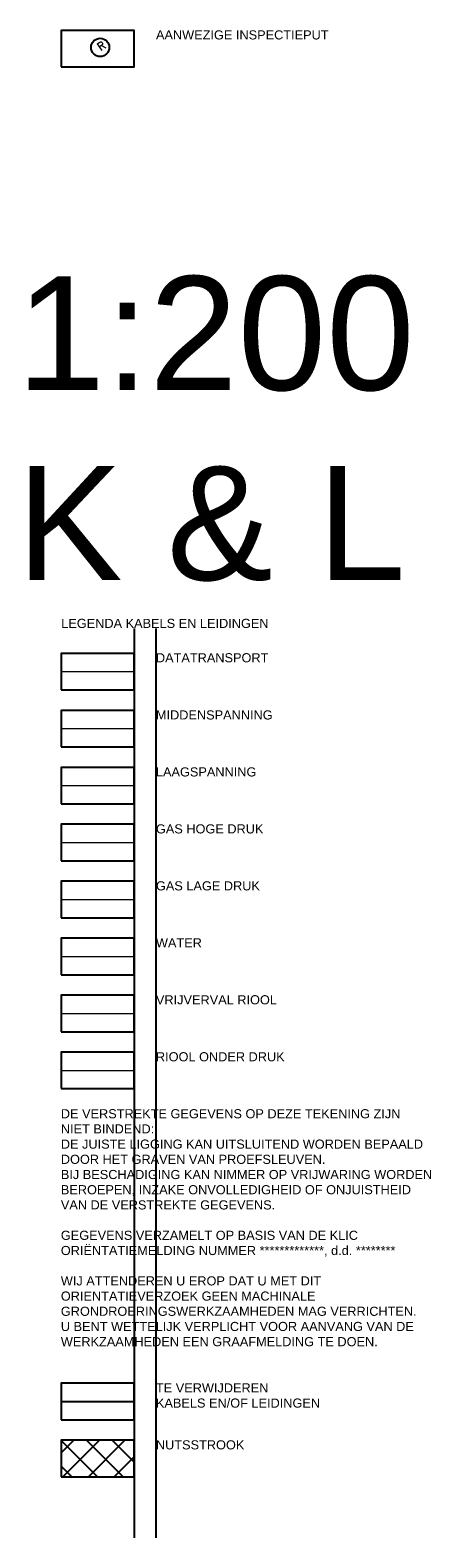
# Model space of a CAD drawing. Header units: metres. Extents: x 252743 to 254903, y 592696 to 593766.
# Tile 123 of 174: x 254191 to 254208, y 593328 to 593394. Entities that reach past the tile are written whole.
import ezdxf
from ezdxf.lldxf.tags import DXFTag

# ---------------------------------------------------------------- set-up
doc = ezdxf.new("R2010")
doc.units = ezdxf.units.M
doc.linetypes.add('RI-OVERIG', pattern=[17, 5, -2, 2, -2, 0, -2, 2, -2])
doc.layers.add('ALGEMEEN HULP', color=6, linetype='Continuous', plot=False)
for name, color, linetype in [('ALGEMEEN LEGENDA 200', 7, 'Continuous'), ('ALGEMEEN LEGENDA 500', 7, 'Continuous'), ('ALGEMEEN TEKST 200', 7, 'Continuous'), ('B-RI-INSPECTIEPUT', 8, 'Continuous'), ('N-KL-NUTSSTROOK', 10, 'Continuous'), ('V-KL', 8, 'OPBRKRIOOL')]:
    doc.layers.add(name, color=color, linetype=linetype)
for name, color, linetype, lineweight in [('B-KL-DATAKABEL', 90, 'KL-DATA-N', 18), ('B-KL-GAS-HOGEDRUK', 30, 'KL-GAS-HD-N', 18), ('B-KL-GAS-LAGEDRUK', 50, 'KL-GAS-LD-N', 18), ('B-KL-LAAGSPANNINGSKABEL', 190, 'KL-LS-N', 18), ('B-KL-MIDDENSPANNINGSKABEL', 130, 'KL-MS-N', 18), ('B-KL-WATER', 170, 'KL-WATER-N', 18), ('B-RI-PERSRIOOL', 210, 'RI-PERS', 18), ('B-RI-VRIJVERVALRIOOL', 210, 'RI-OVERIG', 18)]:
    doc.layers.add(name, color=color, linetype=linetype, lineweight=lineweight)
doc.layers.get('0').freeze()
doc.styles.add('B_STANDARD 200', font='txt.shx', dxfattribs={"height": 0.36})
doc.styles.add('N_STANDARD 200', font='arial.ttf', dxfattribs={"height": 0.4})
doc.styles.get("Standard").update_dxf_attribs({"font": 'simplex.shx'})
tags = doc.linetypes.add('KL-DATA-N', pattern='A,4,-1,[101,NLCS.SHX,S=0.5,R=0,X=0,Y=0],-1,4,-1,["D",Standard,S=1,R=0,X=-0.25,Y=-0.5],-1.5', length=12.5).pattern_tags.tags
tags[18] = DXFTag(74, 10)
tags = doc.linetypes.add('KL-GAS-HD-N', pattern='A,4,-1,[69,NLCS.SHX,S=0.5,R=0,X=0,Y=0],-1,4,-1,["H",Standard,S=1,R=0,X=0,Y=-0.5],-2', length=13).pattern_tags.tags
tags[18] = DXFTag(74, 10)
tags = doc.linetypes.add('KL-GAS-LD-N', pattern='A,4,-1,[69,NLCS.SHX,S=0.5,R=0,X=0,Y=0],-1,4,-1,["L",Standard,S=1,R=0,X=0.25,Y=-0.5],-2', length=13).pattern_tags.tags
tags[18] = DXFTag(74, 10)
tags = doc.linetypes.add('KL-LS-N', pattern='A,4,-1,[103,NLCS.SHX,S=0.75,R=0,X=0,Y=0],-1,4,-1,["L",Standard,S=1,R=0,X=0,Y=-0.5],-2', length=13).pattern_tags.tags
tags[18] = DXFTag(74, 10)
tags = doc.linetypes.add('KL-MS-N', pattern='A,4,-1,[103,NLCS.SHX,S=0.75,R=0,X=0,Y=0],-1,4,-1,["M",Standard,S=1,R=0,X=0,Y=-0.5],-2', length=13).pattern_tags.tags
tags[18] = DXFTag(74, 10)
doc.linetypes.add('KL-WATER-N', pattern='A,7,-0.5,[168,NLCS.SHX,S=0.75,R=0,X=0.75,Y=0],-2', length=9.5)
doc.linetypes.add('OPBRKRIOOL', pattern='A,1e-05,-1,["//",Standard,S=1,R=0,X=-0.1,Y=-0.5],-2', length=3.00001)
tags = doc.linetypes.add('RI-PERS', pattern='A,7,-2,["P",Standard,S=1.8,R=0,X=-0.5,Y=-0.9],-2,7,-2,[102,NLCS.SHX,S=1,R=180,X=0,Y=0],-2', length=22).pattern_tags.tags
tags[6] = DXFTag(74, 10)

# ---------------------------------------------------------------- blocks, each defined once
blk = doc.blocks.new('INSPECTIEPUT BESTAAND')
at = {"linetype": 'Continuous'}
blk.add_circle((0, 0), 0.4, dxfattribs=at)
at = {"ltscale": 0.4, "style": 'B_STANDARD 200'}
blk.add_text('R', height=0.35, rotation=34.14265, dxfattribs=at).set_placement((0.02, -0.164))

msp = doc.modelspace()

# ---------------------------------------------------------------- hatches: boundary and pattern name
at = {"layer": 'N-KL-NUTSSTROOK'}
h = msp.add_hatch(dxfattribs=at)
h.set_pattern_fill('ANSI37', color=256, scale=0.25)
h.set_pattern_definition([(45, (254033.7232, 593346.01146), (-0.561266, 0.561266), []), (135, (254033.7232, 593346.01146), (-0.561266, -0.561266), [])])
h.paths.add_polyline_path([(254192.292, 593330.662), (254195.492, 593330.662), (254195.492, 593332.262), (254192.292, 593332.262)])

# ---------------------------------------------------------------- linework, layer by layer
at = {"layer": 'ALGEMEEN HULP'}
for p, q in [((254195.492, 593367.883), (254195.492, 593327.981)), ((254196.45, 593367.883), (254196.45, 593327.981))]:
    msp.add_line(p, q, dxfattribs=at)
at = {"layer": 'ALGEMEEN LEGENDA 200'}
for points in [[(254192.292, 593392.533), (254195.492, 593392.533), (254195.492, 593394.133), (254192.292, 593394.133)], [(254192.292, 593365.192), (254195.492, 593365.192), (254195.492, 593366.792), (254192.292, 593366.792)], [(254192.292, 593362.692), (254195.492, 593362.692), (254195.492, 593364.292), (254192.292, 593364.292)], [(254192.292, 593360.192), (254195.492, 593360.192), (254195.492, 593361.792), (254192.292, 593361.792)], [(254192.292, 593357.692), (254195.492, 593357.692), (254195.492, 593359.292), (254192.292, 593359.292)], [(254192.292, 593355.192), (254195.492, 593355.192), (254195.492, 593356.792), (254192.292, 593356.792)], [(254192.292, 593352.692), (254195.492, 593352.692), (254195.492, 593354.292), (254192.292, 593354.292)], [(254192.292, 593350.192), (254195.492, 593350.192), (254195.492, 593351.792), (254192.292, 593351.792)], [(254192.292, 593347.692), (254195.492, 593347.692), (254195.492, 593349.292), (254192.292, 593349.292)], [(254192.292, 593333.162), (254195.492, 593333.162), (254195.492, 593334.762), (254192.292, 593334.762)], [(254192.292, 593330.662), (254195.492, 593330.662), (254195.492, 593332.262), (254192.292, 593332.262)]]:
    msp.add_lwpolyline(points, close=True, dxfattribs=at)
at = {"layer": 'B-KL-DATAKABEL'}
msp.add_line((254192.292, 593365.992), (254195.492, 593365.992), dxfattribs=at)
at = {"layer": 'B-KL-GAS-HOGEDRUK'}
msp.add_line((254192.292, 593358.492), (254195.492, 593358.492), dxfattribs=at)
at = {"layer": 'B-KL-GAS-LAGEDRUK'}
msp.add_line((254192.292, 593355.992), (254195.492, 593355.992), dxfattribs=at)
at = {"layer": 'B-KL-LAAGSPANNINGSKABEL'}
msp.add_line((254192.292, 593360.992), (254195.492, 593360.992), dxfattribs=at)
at = {"layer": 'B-KL-MIDDENSPANNINGSKABEL'}
msp.add_line((254192.292, 593363.492), (254195.492, 593363.492), dxfattribs=at)
at = {"layer": 'B-KL-WATER'}
msp.add_line((254192.292, 593353.492), (254195.492, 593353.492), dxfattribs=at)
at = {"layer": 'B-RI-PERSRIOOL', "ltscale": 0.5}
msp.add_line((254192.292, 593348.492), (254195.492, 593348.492), dxfattribs=at)
at = {"layer": 'B-RI-VRIJVERVALRIOOL'}
msp.add_line((254192.292, 593350.992), (254195.492, 593350.992), dxfattribs=at)
at = {"layer": 'V-KL', "ltscale": 2}
msp.add_line((254192.292, 593333.962), (254195.492, 593333.962), dxfattribs=at)

# ---------------------------------------------------------------- block references
at = {"layer": 'B-RI-INSPECTIEPUT', "linetype": 'Continuous'}
msp.add_blockref('INSPECTIEPUT BESTAAND', (254194.001, 593393.383), dxfattribs=at)

# ---------------------------------------------------------------- texts
at = {"layer": 'ALGEMEEN HULP', "attachment_point": 1, "style": 'N_STANDARD 200'}
for s, insert, char_height, width in [('1:200\\PK & L', (254190.328, 593383.346), 5, 20.97448), ('LEGENDA KABELS EN LEIDINGEN', (254192.292, 593368.309), 0.4, 10.37345)]:
    msp.add_mtext(s, dxfattribs=dict(at, insert=insert, char_height=char_height, width=width))
at = {"layer": 'ALGEMEEN LEGENDA 500', "insert": (254192.275, 593346.792), "char_height": 0.4, "width": 16.25202, "attachment_point": 1, "style": 'N_STANDARD 200'}
msp.add_mtext('DE VERSTREKTE GEGEVENS OP DEZE TEKENING ZIJN NIET BINDEND: \\PDE JUISTE LIGGING KAN UITSLUITEND WORDEN BEPAALD DOOR HET GRAVEN VAN PROEFSLEUVEN.\\PBIJ BESCHADIGING KAN NIMMER OP VRIJWARING WORDEN BEROEPEN, INZAKE ONVOLLEDIGHEID OF ONJUISTHEID VAN DE VERSTREKTE GEGEVENS.\\P\\PGEGEVENS VERZAMELT OP BASIS VAN DE KLIC ORIËNTATIEMELDING NUMMER *************, d.d. ********\\P\\PWIJ ATTENDEREN U EROP DAT U MET DIT ORIENTATIEVERZOEK GEEN MACHINALE GRONDROERINGSWERKZAAMHEDEN MAG VERRICHTEN. \\PU BENT WETTELIJK VERPLICHT VOOR AANVANG VAN DE WERKZAAMHEDEN EEN GRAAFMELDING TE DOEN.', dxfattribs=at)
at = {"layer": 'ALGEMEEN TEKST 200', "char_height": 0.4, "attachment_point": 1, "style": 'N_STANDARD 200'}
for s, insert, width in [('AANWEZIGE INSPECTIEPUT', (254196.45, 593394.134), 15.5605), ('DATATRANSPORT', (254196.448, 593366.801), 10.37345), ('MIDDENSPANNING', (254196.448, 593364.292), 10.37345), ('LAAGSPANNING', (254196.448, 593361.792), 10.37345), ('GAS HOGE DRUK', (254196.448, 593359.292), 10.37345), ('GAS LAGE DRUK', (254196.448, 593356.792), 10.37345), ('WATER', (254196.448, 593354.292), 10.37345), ('VRIJVERVAL RIOOL', (254196.448, 593351.792), 10.37345), ('RIOOL ONDER DRUK', (254196.448, 593349.292), 10.37345), ('TE VERWIJDEREN \\PKABELS EN/OF LEIDINGEN', (254196.448, 593334.762), 10.37345), ('NUTSSTROOK', (254196.448, 593332.262), 10.37345)]:
    msp.add_mtext(s, dxfattribs=dict(at, insert=insert, width=width))

doc.saveas('drawing.dxf')
